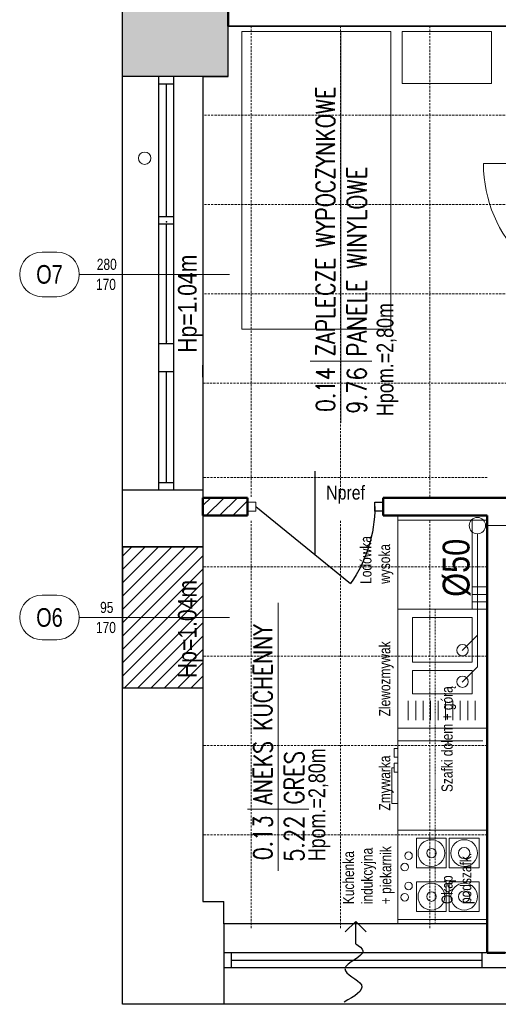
# Model space of a CAD drawing. Header units: millimetres. Extents: x -523 to 1404227, y -783705 to 1038705.
# Tile 92 of 256: x 429759 to 432974, y 121576 to 128193. Entities that reach past the tile are written whole.
import ezdxf
from ezdxf.enums import TextEntityAlignment as Align

# ---------------------------------------------------------------- set-up
doc = ezdxf.new("R2010")
doc.units = ezdxf.units.MM
doc.linetypes.add('0.5_0.5', pattern=[1, 0.5, -0.5])
doc.linetypes.add('DASHEDX2', pattern=[1.5, 1, -0.5])
for name, color, linetype, lineweight in [('2. Obrys', 7, 'Continuous', 30), ('BA_KS_ist.', 34, 'Continuous', 13), ('BA_met', 7, 'Continuous', 18), ('BA_sym', 7, 'Continuous', 18), ('BA_txc', 1, 'Continuous', 18), ('BA_txs', 2, 'Continuous', 18), ('MM_KS_OPISY', 7, 'Continuous', 9), ('mm_Wentylacja', 5, 'Continuous', 50), ('PG_PRZERYWANE_ŚREDNIE', 1, 'DASHEDX2', 18), ('PG_WIDOKOWE_CIENKIE', 7, 'Continuous', 18), ('PG_WYPOSAŻENIE', 1, 'Continuous', 18), ('PG_ŚCIANY_DZIAŁOWE', 3, 'Continuous', 18), ('Przekrojowa', 60, 'Continuous', 18), ('Wyposażenie', 134, 'Continuous', 18), ('WYPOSAŻENIE GARAŻU', 253, 'Continuous', 5)]:
    doc.layers.add(name, color=color, linetype=linetype, lineweight=lineweight)
doc.styles.add('BIKTC', font='bikromsw.shx', dxfattribs={"width": 0.8})
doc.styles.add('BIKTS', font='bikromsw.shx', dxfattribs={"width": 0.85})
doc.styles.add('ROMANS', font='romans', dxfattribs={"width": 0.7})
doc.styles.get("Standard").update_dxf_attribs({"font": 'arial.ttf'})

# ---------------------------------------------------------------- blocks, each defined once
blk = doc.blocks.new('jamb')
blk.add_lwpolyline([(-0.5, -0.5), (-0.5, 0.5), (0.5, 0.5), (0.5, -0.5)], close=True)
blk = doc.blocks.new('A$C6b6b2cc1')
at = {"color": 5, "lineweight": 20}
for p, q in [((17.9, 91), (29.9, 91)), ((17.9, 0), (29.9, 0))]:
    blk.add_line(p, q, dxfattribs=at)
for p, q in [((20.9, 85.5), (20.9, 91)), ((20.9, 91), (26.9, 91)), ((26.9, 91), (26.9, 85.5)), ((26.9, 85.5), (20.9, 85.5))]:
    blk.add_line(p, q)
at = {"color": 0, "extrusion": (0, 0, -1)}
blk.add_line((23.9, 5.5), (75.47, 69.26), dxfattribs=at)
at = {"extrusion": (0, 0, -1)}
blk.add_line((56.49, 45.5), (0, 45.5), dxfattribs=at)
at = {"color": 0, "extrusion": (0, 0, -1)}
blk.add_arc((-23.9, -4.5), 90, 90, 124.95948, dxfattribs=at)
at = {"layer": 'WYPOSAŻENIE GARAŻU', "color": 240, "xscale": 5.5, "yscale": 5.999999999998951, "zscale": 5.5, "rotation": 90}
blk.add_blockref('jamb', (23.9, 2.75), dxfattribs=at)
blk = doc.blocks.new('dr1h901')
at = {"color": 0}
blk.add_line((-0.5, 0), (-0.5, 1), dxfattribs=at)
blk.add_line((0, 0.3622), (0, -0.2655))
blk.add_arc((-0.5, 0), 1, 0, 90, dxfattribs=at)
blk = doc.blocks.new('A$Cb1b4349b')
at = {"layer": 'WYPOSAŻENIE GARAŻU', "color": 240, "xscale": 5.5, "yscale": 5.999999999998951, "zscale": 5.5, "rotation": 90}
for p in [(23.9, 98.25), (23.9, 2.75)]:
    blk.add_blockref('jamb', p, dxfattribs=at)
at = {"layer": 'WYPOSAŻENIE GARAŻU', "color": 1, "xscale": -90, "yscale": 90, "zscale": -90, "rotation": 270}
blk.add_blockref('dr1h901', (23.9, 50.5), dxfattribs=at)
blk = doc.blocks.new('bikmet')
blk.add_line((0, 1.65), (0, -1.65))
at = {"style": 'ROMANS', "width": 0.8}
blk.add_attdef('NRPOM', text='', height=1, dxfattribs=at).set_placement((-0.333, 0.333), align=Align.RIGHT)
blk.add_attdef('NWAPOM', (0.25, 0.333), '', height=1, dxfattribs=at)
blk.add_attdef('RAREA', text='', height=1.042, dxfattribs=at).set_placement((-0.333, -0.333), align=Align.TOP_RIGHT)
blk.add_attdef('PODLOGA', text='', height=1.042, dxfattribs=at).set_placement((0.25, -0.333), align=Align.TOP_LEFT)
blk = doc.blocks.new('symdrz')
blk.add_lwpolyline([(-10, -30, -1), (-10, 30), (10, 30, -1), (10, -30)], format="xyb", close=True)
at = {"style": 'BIKTS', "width": 0.8}
blk.add_attdef('SZERDRZ', text='', height=25, dxfattribs=at).set_placement((77.1, 8.8), align=Align.CENTER)
blk.add_attdef('SYMDRZ', text='', height=25, dxfattribs=at).set_placement((0, 0), align=Align.MIDDLE)
blk.add_attdef('WYSDRZ', text='', height=25, dxfattribs=at).set_placement((77.1, -9.5), align=Align.TOP_CENTER)
blk = doc.blocks.new('podciecie')
at = {"layer": 'mm_Wentylacja', "color": 142, "lineweight": 30}
for p, q in [((23288, -37575.5), (23288, -37590.5)), ((23288, -37590.5), (23280.93, -37583.43)), ((23288, -37590.5), (23295.07, -37583.43))]:
    blk.add_line(p, q, dxfattribs=at)
blk.add_spline([(23288, -37575.5), (23283.25, -37570.75), (23295.25, -37558.75), (23284.25, -37547.75), (23295.75, -37536.25)], degree=3, dxfattribs=at)
blk = doc.blocks.new('A$C6810ecfa')
at = {"layer": 'BA_KS_ist.', "color": 30, "linetype": 'Continuous', "lineweight": 20, "ltscale": 25}
blk.add_circle((-2195.59, 249.73), 5.5, dxfattribs=at)
blk = doc.blocks.new('A$C31e338d0')
at = {"layer": 'PG_WIDOKOWE_CIENKIE', "lineweight": 18}
h = blk.add_hatch(dxfattribs=at)
h.set_pattern_fill('LINE', scale=20, angle=45)
h.set_pattern_definition([(45, (-151815.126, 350077.713), (-44.9012806, 44.9012806), [])])
h.paths.add_polyline_path([(355898.4, 6109.4), (355598.4, 6109.4), (355598.4, 5989.4), (355898.4, 5989.4)])
h = blk.add_hatch(dxfattribs=at)
h.set_pattern_fill('LINE', scale=20, angle=45)
h.set_pattern_definition([(45, (-151630.97, 278978.93), (-44.9012806, 44.9012806), [])])
h.paths.add_polyline_path([(355058.4, 5779.4), (355598.4, 5779.4), (355598.4, 4829.4), (355058.4, 4829.4)])
at = {"layer": 'PG_ŚCIANY_DZIAŁOWE'}
h = blk.add_hatch(color=252, dxfattribs=at)
h.dxf.hatch_style = 1
h.paths.add_polyline_path([(355768.4, 9404.4), (355058.4, 9404.4), (355058.4, 8939.4), (355598.4, 8939.4), (355768.4, 8939.4)])
for p, q in [((355058.4, 5779.4), (355058.4, 27404.4)), ((355768.4, 8939.4), (355768.4, 9404.4)), ((355768.4, 9279.4), (361063.4, 9279.4)), ((355598.4, 8939.4), (355058.4, 8939.4)), ((355303.4, 6159.4), (355303.4, 8939.4)), ((355403.4, 8939.4), (355303.4, 8939.4)), ((355403.4, 6159.4), (355403.4, 8939.4)), ((355768.4, 8939.4), (355598.4, 8939.4)), ((355598.4, 8939.4), (355598.4, 5779.4)), ((355598.4, 8939.4), (355768.4, 8939.4)), ((355403.4, 8889.4), (355303.4, 8889.4)), ((355353.4, 7996.9), (355353.4, 8889.4)), ((355403.4, 7996.9), (355303.4, 7996.9)), ((355403.4, 7946.9), (355303.4, 7946.9)), ((355353.4, 7144.4), (355353.4, 7946.9)), ((355403.4, 7144.4), (355303.4, 7144.4)), ((355403.4, 6954.4), (355303.4, 6954.4)), ((355353.4, 6209.4), (355353.4, 6954.4)), ((355598.4, 6919.4), (355598.4, 6999.4)), ((355598.4, 6159.4), (355058.4, 6159.4)), ((355403.4, 6209.4), (355303.4, 6209.4)), ((355598.4, 6159.4), (355598.4, 6109.4)), ((355598.4, 5779.4), (355058.4, 5779.4)), ((355058.4, 5779.4), (355058.4, 4829.4)), ((355598.4, 5779.4), (355598.4, 4829.4)), ((355058.4, 2704.4), (355058.4, 4829.4)), ((355598.4, 4829.4), (355058.4, 4829.4)), ((355598.4, 4829.4), (355598.4, 3394.4)), ((355598.4, 3394.4), (355738.4, 3394.4)), ((355738.4, 3244.4), (355738.4, 3394.4)), ((357508.4, 3244.4), (355738.4, 3244.4)), ((355738.4, 3244.4), (355738.4, 2704.4)), ((355738.4, 3049.4), (355738.4, 2949.4)), ((361293.4, 3049.4), (355738.4, 3049.4)), ((355788.4, 3049.4), (355788.4, 2949.4)), ((357473.4, 2949.4), (357473.4, 3049.4)), ((357473.4, 2999.4), (355788.4, 2999.4)), ((361293.4, 2949.4), (355738.4, 2949.4)), ((369668.4, 2704.4), (355058.4, 2704.4))]:
    blk.add_line(p, q)
for points in [[(355768.4, 9399.4), (361063.4, 9399.4), (361063.4, 9279.4), (355768.4, 9279.4)], [(355058.4, 5779.4), (355598.4, 5779.4), (355598.4, 4829.4), (355058.4, 4829.4)]]:
    blk.add_lwpolyline(points, close=True)
at = {"lineweight": 20}
blk.add_circle((355207.1, 8390.7), 41.7, dxfattribs=at)
for p in [(355353.4, 7962.8), (355353.4, 7962.8), (355353.4, 7962.8), (355353.4, 7962.8), (355353.4, 7161.1), (355353.4, 7161.1), (355353.4, 7161.1), (355353.4, 7161.1)]:
    blk.add_point(p)
at = {"layer": 'BA_met', "color": 18}
for p, q in [((356526.1, 6613.3), (356526.1, 9237.5)), ((356104.9, 3601.2), (356104.9, 5402.6))]:
    blk.add_line(p, q, dxfattribs=at)
at = {"layer": 'BA_sym', "color": 18}
for p, q in [((355777.9, 7610.3), (354767.7, 7610.3)), ((355777.9, 5304.4), (354767.7, 5304.4))]:
    blk.add_line(p, q, dxfattribs=at)
at = {"layer": 'PG_PRZERYWANE_ŚREDNIE', "color": 251, "lineweight": 15, "ltscale": 15}
for p, q in [((355923.4, 9279.4), (355923.4, 6109.4)), ((356523.4, 9279.4), (356523.4, 6109.4)), ((357123.4, 9279.4), (357123.4, 6109.4)), ((358323.4, 8679.4), (355598.4, 8679.4)), ((358323.4, 8079.4), (355598.4, 8079.4)), ((358323.4, 7479.4), (355598.4, 7479.4)), ((359328.4, 6879.4), (355598.4, 6879.4)), ((357508.4, 6244.4), (355598.4, 6244.4)), ((355923.4, 5954.4), (355923.4, 3209.4)), ((356523.4, 5954.4), (356523.4, 3209.4)), ((357123.4, 5954.4), (357123.4, 3209.4)), ((357508.4, 5644.4), (355598.4, 5644.4)), ((357508.4, 5044.4), (355598.4, 5044.4)), ((357508.4, 4444.4), (355598.4, 4444.4)), ((357508.4, 3844.4), (355598.4, 3844.4))]:
    blk.add_line(p, q, dxfattribs=at)
at = {"layer": 'PG_WIDOKOWE_CIENKIE', "color": 18, "lineweight": 50}
for p, q in [((355768.4, 9399.4), (355768.4, 9279.4)), ((355598.4, 6109.4), (355898.4, 6109.4)), ((355598.4, 6109.4), (355598.4, 5989.4)), ((355898.4, 5989.4), (355898.4, 6109.4)), ((356808.4, 6109.4), (357708.4, 6109.4)), ((356808.4, 5989.4), (356808.4, 6109.4)), ((355598.4, 5989.4), (355898.4, 5989.4)), ((356808.4, 5989.4), (357508.4, 5989.4)), ((357508.4, 3049.4), (357508.4, 5989.4)), ((357508.4, 3049.4), (357628.4, 3049.4))]:
    blk.add_line(p, q, dxfattribs=at)
at = {"layer": 'PG_WYPOSAŻENIE', "color": 251}
for p, q in [((356937.4, 9242.1), (357537.4, 9242.1)), ((356937.4, 8892.1), (356937.4, 9242.1)), ((357537.4, 9242.1), (357537.4, 8892.1)), ((357537.4, 8892.1), (356937.4, 8892.1)), ((356908.4, 3244.4), (356908.4, 5989.4)), ((356908.4, 5359.4), (356908.4, 5959.4)), ((356908.4, 5959.4), (357508.4, 5959.4)), ((356908.4, 5959.4), (356908.4, 5359.4)), ((357408.4, 5359.4), (357408.4, 5959.4)), ((357508.4, 5509.4), (357408.4, 5509.4)), ((357508.4, 5459.4), (357408.4, 5459.4)), ((357508.4, 5409.4), (357408.4, 5409.4)), ((357508.4, 5359.4), (356908.4, 5359.4)), ((357007, 5303.9), (357007, 5003.9)), ((357407, 5303.9), (357007, 5303.9)), ((357407, 5003.9), (357407, 5303.9)), ((357007, 5003.9), (357407, 5003.9)), ((357007, 4948.4), (357007, 4792.2)), ((357407, 4948.4), (357007, 4948.4)), ((357407, 4792.2), (357407, 4948.4)), ((357007, 4792.2), (357407, 4792.2)), ((356977.8, 4744.8), (356977.8, 4613.2)), ((357027.8, 4744.8), (357027.8, 4613.2)), ((357077.8, 4744.8), (357077.8, 4613.2)), ((357127.8, 4744.8), (357127.8, 4613.2)), ((357177.8, 4744.8), (357177.8, 4613.2)), ((357227.8, 4744.8), (357227.8, 4613.2)), ((357277.8, 4744.8), (357277.8, 4613.2)), ((357327.8, 4744.8), (357327.8, 4613.2)), ((357377.8, 4744.8), (357377.8, 4613.2)), ((357427.8, 4744.8), (357427.8, 4613.2)), ((357508.4, 4559.4), (356908.4, 4559.4)), ((357478.4, 4474.4), (356908.4, 4474.4)), ((356908.4, 4474.4), (356908.4, 3874.4)), ((356883.4, 4424.4), (356908.4, 4424.4)), ((356883.4, 4424.4), (356883.4, 4364.4)), ((356883.4, 4364.4), (356908.4, 4364.4)), ((356883.4, 4324.4), (356908.4, 4324.4)), ((356883.4, 4324.4), (356883.4, 4264.4)), ((356883.4, 4264.4), (356908.4, 4264.4)), ((357508.4, 3874.4), (356908.4, 3874.4)), ((357508.4, 3874.4), (356908.4, 3874.4)), ((357033.7, 3620.7), (357033.7, 3820.7)), ((357033.7, 3820.7), (357233.7, 3820.7)), ((357233.7, 3820.7), (357233.7, 3620.7)), ((357253.7, 3620.7), (357253.7, 3820.7)), ((357253.7, 3820.7), (357453.7, 3820.7)), ((357453.7, 3820.7), (357453.7, 3620.7)), ((357233.7, 3620.7), (357033.7, 3620.7)), ((357453.7, 3620.7), (357253.7, 3620.7)), ((357233.7, 3528.2), (357033.7, 3528.2)), ((357033.7, 3528.2), (357033.7, 3328.2)), ((357233.7, 3328.2), (357233.7, 3528.2)), ((357453.7, 3528.2), (357253.7, 3528.2)), ((357253.7, 3528.2), (357253.7, 3328.2)), ((357453.7, 3328.2), (357453.7, 3528.2)), ((357033.7, 3328.2), (357233.7, 3328.2)), ((357253.7, 3328.2), (357453.7, 3328.2)), ((357508.4, 3274.4), (356908.4, 3274.4)), ((357508.4, 3274.4), (356908.4, 3274.4))]:
    blk.add_line(p, q, dxfattribs=at)
at = {"layer": 'PG_WYPOSAŻENIE', "color": 251, "linetype": '0.5_0.5', "ltscale": 10}
blk.add_line((357158.4, 5359.4), (357158.4, 3244.4), dxfattribs=at)
at = {"layer": 'PG_WYPOSAŻENIE', "color": 251}
blk.add_lwpolyline([(356860.4, 7242.1), (355860.4, 7242.1), (355860.4, 9242.1), (356860.4, 9242.1)], close=True, dxfattribs=at)
blk.add_lwpolyline([(356908.4, 4054.4), (356868.4, 4054.4), (356868.4, 4294.4), (356883.4, 4294.4)], dxfattribs=at)
for centre, radius in [((357342.2, 5084.1), 38.3), ((357342.2, 4872.5), 38.3), ((356979.8, 3703.3), 25.4), ((357133.7, 3720.7), 31.8), ((357353.7, 3720.7), 38.1), ((356954.4, 3627.1), 25.4), ((356979.8, 3500.1), 25.4), ((356954.4, 3423.9), 25.4), ((357133.7, 3428.2), 31.8), ((357353.7, 3428.2), 38.1)]:
    blk.add_circle(centre, radius, dxfattribs=at)
for centre, start, end in [((357133.7, 3720.7), 90, 270), ((357133.7, 3720.7), 270, 90), ((357353.7, 3720.7), 90, 270), ((357353.7, 3720.7), 270, 90), ((357133.7, 3428.2), 90, 270), ((357133.7, 3428.2), 270, 90), ((357353.7, 3428.2), 90, 270), ((357353.7, 3428.2), 270, 90)]:
    blk.add_arc(centre, 90, start, end, dxfattribs=at)
at = {"layer": 'Wyposażenie', "color": 7, "lineweight": 0}
blk.add_line((357508.4, 5359.4), (357508.4, 5959.4), dxfattribs=at)
at = {"color": 5, "lineweight": 20, "xscale": 10, "yscale": 10, "zscale": 10}
for name, p, rotation in [('A$Cb1b4349b', (358622.3, 8409.4), 180), ('A$C6b6b2cc1', (355898.4, 6288.4), 270)]:
    blk.add_blockref(name, p, dxfattribs=dict(at, rotation=rotation))
at = {"layer": 'BA_met', "color": 18, "xscale": 125, "yscale": 125, "zscale": 125, "rotation": 90}
for p, values in [((356526.1, 7027.5), {'NRPOM': '0.14', 'NWAPOM': 'ZAPLECZE WYPOCZYNKOWE', 'RAREA': '9.76', 'PODLOGA': 'PANELE WINYLOWE'}), ((356104.9, 4015.4), {'NRPOM': '0.13', 'NWAPOM': 'ANEKS KUCHENNY', 'RAREA': '5.22', 'PODLOGA': 'GRES'})]:
    blk.add_blockref('bikmet', p, dxfattribs=at).add_auto_attribs(values)
at = {"layer": 'BA_sym', "color": 18}
ref = blk.add_blockref('symdrz', (354567.7, 7610.3), dxfattribs=dict(at, xscale=5.000000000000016, yscale=5.000000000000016, zscale=5.000000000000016, rotation=180.0000047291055))
ref.add_attrib('Symdrz', 'O7', dxfattribs={"height": 125, "rotation": 0, "style": 'BIKTS', "width": 0.8}).set_placement((354567.7, 7610.3), align=Align.MIDDLE_CENTER)
ref.add_attrib('Szerdrz', '170', dxfattribs={"layer": 'BA_txc', "height": 75, "rotation": 0, "style": 'BIKTS', "width": 0.8}).set_placement((354946.9, 7542.8), align=Align.MIDDLE_CENTER)
ref.add_attrib('Wysdrz', '280', dxfattribs={"layer": 'BA_txc', "height": 75, "rotation": 0, "style": 'BIKTS', "width": 0.8}).set_placement((354952.6, 7677.8), align=Align.MIDDLE_CENTER)
ref = blk.add_blockref('symdrz', (354567.7, 5304.4), dxfattribs=dict(at, xscale=5.000000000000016, yscale=5.000000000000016, zscale=5.000000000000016, rotation=180.0000047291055))
ref.add_attrib('Symdrz', 'O6', dxfattribs={"height": 125, "rotation": 0, "style": 'BIKTS', "width": 0.8}).set_placement((354567.7, 5304.4), align=Align.MIDDLE_CENTER)
ref.add_attrib('Szerdrz', '170', dxfattribs={"layer": 'BA_txc', "height": 75, "rotation": 0, "style": 'BIKTS', "width": 0.8}).set_placement((354946.9, 5236.9), align=Align.MIDDLE_CENTER)
ref.add_attrib('Wysdrz', '95', dxfattribs={"layer": 'BA_txc', "height": 75, "rotation": 0, "style": 'BIKTS', "width": 0.8}).set_placement((354952.6, 5371.9), align=Align.MIDDLE_CENTER)
at = {"layer": 'mm_Wentylacja', "color": 2, "lineweight": 30, "xscale": 10, "yscale": 10, "zscale": 10, "rotation": 180}
blk.add_blockref('podciecie', (589505.4, -372643.3), dxfattribs=at)
at = {"layer": 'Przekrojowa', "xscale": 10, "yscale": 10, "zscale": 10}
blk.add_blockref('A$C6810ecfa', (379398.4, 3424.4), dxfattribs=at)
at = {"layer": 'BA_txs', "color": 18, "style": 'BIKTS', "width": 0.85}
for p in [(355555.9, 7083.2), (355555.9, 4897)]:
    blk.add_text('Hp=1.04m', height=125, rotation=90, dxfattribs=at).set_placement(p)
at = {"layer": 'BA_txs', "color": 7, "insert": (356426.7, 6190.4), "char_height": 93.75, "width": 7937.526, "attachment_point": 1, "style": 'BIKTS'}
blk.add_mtext('Npref', dxfattribs=at)
at = {"layer": 'PG_WYPOSAŻENIE', "color": 18, "attachment_point": 1, "rotation": 90, "style": 'BIKTC'}
for s, width, gutter_width, insert, char_height in [('Hpom.=2,80m', 9760.193, 750, (356765.8, 6657.9), 112.5), ('Lodówka\\Pwysoka', 6506.795, 500, (356656, 5530.4), 75), ('Zlewozmywak', 6506.795, 500, (356782.4, 4639.9), 75), ('Szafki dołem + górą', 6506.795, 500, (357201.4, 4130.9), 75), ('Hpom.=2,80m', 9760.193, 750, (356307.5, 3665.6), 112.5), ('Zmywarka', 6506.795, 500, (356782.4, 4006.6), 75), ('Kuchenka\\Pindukcyjna\\P+ piekarnik', 6506.795, 500, (356539, 3377.1), 75), ('Okap\\Ppodszafk.', 6506.795, 500, (357201.4, 3378.7), 75)]:
    blk.add_mtext_dynamic_manual_height_columns(s, width=width, gutter_width=gutter_width, heights=[0], dxfattribs=dict(at, insert=insert, char_height=char_height))

msp = doc.modelspace()

# ---------------------------------------------------------------- linework, layer by layer
at = {"layer": 'BA_KS_ist.', "linetype": 'Continuous', "ltscale": 25}
msp.add_line((432888.33, 124793.06), (433701.02, 124793.06), dxfattribs=at)
at = {"layer": 'BA_KS_ist.', "color": 30, "linetype": 'Continuous', "ltscale": 25}
for p, q in [((432833.33, 124738.06), (432833.33, 123844.17)), ((432833.33, 124055.83), (432731.09, 123953.59)), ((432833.33, 123844.17), (432731.09, 123741.92))]:
    msp.add_line(p, q, dxfattribs=at)
msp.add_circle((432833.33, 124793.06), 55, dxfattribs=at)

# ---------------------------------------------------------------- block references
at = {"layer": '2. Obrys'}
msp.add_blockref('A$C31e338d0', (75390.84, 118871.37), dxfattribs=at)

# ---------------------------------------------------------------- texts
at = {"layer": 'MM_KS_OPISY', "insert": (432600.31, 124314.64), "char_height": 180, "attachment_point": 1, "rotation": 90}
msp.add_mtext_dynamic_manual_height_columns('{\\fArial Narrow|b0|i0|c238|p34;%%C50}', width=2009.859, gutter_width=10, heights=[0], dxfattribs=at)

doc.saveas('drawing.dxf')
